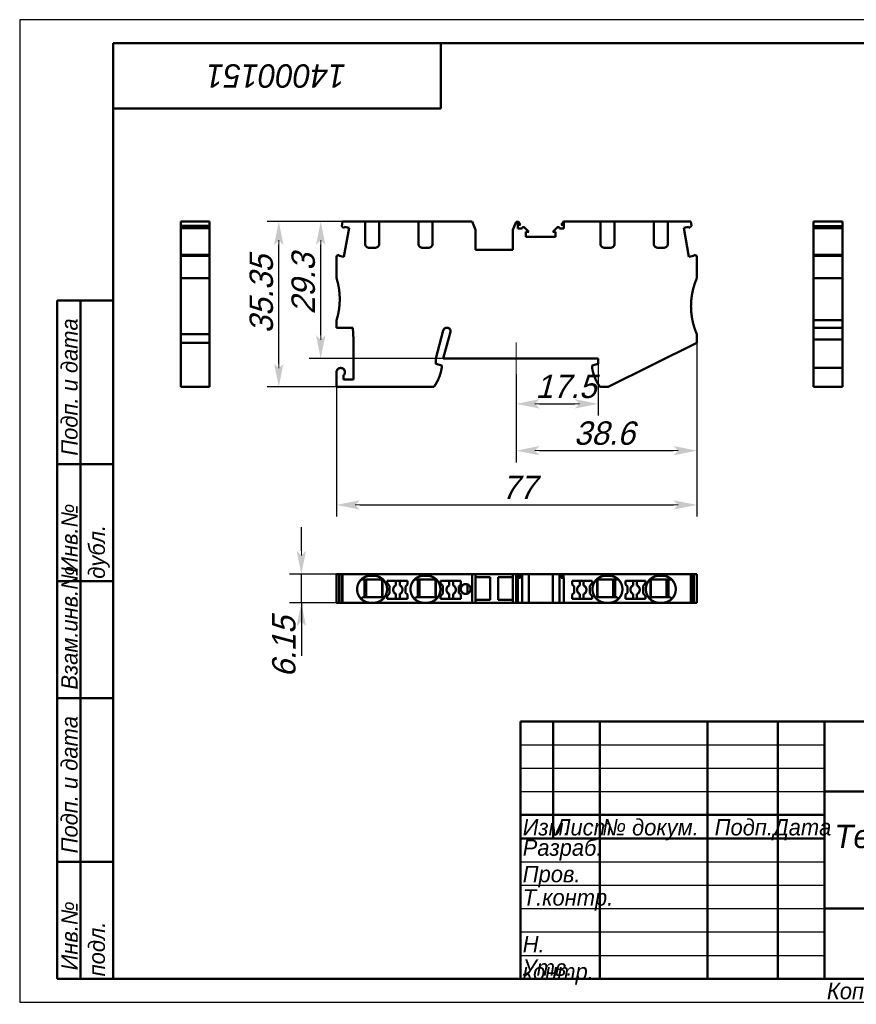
# Model space of a CAD drawing. Header units: millimetres. Extents: x 0 to 297, y 0 to 210.
# Tile 1 of 2: x 0 to 179, y 0 to 210. Entities that reach past the tile are written whole.
import ezdxf

# ---------------------------------------------------------------- set-up
doc = ezdxf.new("R2010")
doc.units = ezdxf.units.MM
doc.styles.add('TextStyle_1', font='T-FLEX Type A.TTF', dxfattribs={"oblique": 15, "height": 5})
doc.dimstyles.new('DIM_ST_1', dxfattribs={"dimtxt": 5, "dimasz": 5, "dimexe": 2.5, "dimexo": 0, "dimtad": 1, "dimrnd": 0.01, "dimdsep": 46, "dimtxsty": 'TextStyle_1', "dimblk": 'Arrow_3_C7_Status', "dimcen": 0.09, "dimclrd": 7, "dimclre": 7, "dimclrt": 7, "dimazin": 0, "dimtfac": 1, "dimtdec": 0, "dimtmove": 0, "dimatfit": 0, "dimldrblk": 'NONE', "dimfxl": 1, "dimtvp": 1, "dimtolj": 1, "dimarcsym": 0})
doc.dimstyles.new('DIM_ST_2', dxfattribs={"dimtxt": 5, "dimasz": 5, "dimexe": 2.5, "dimexo": 0, "dimtad": 1, "dimrnd": 0.01, "dimdsep": 46, "dimtxsty": 'TextStyle_1', "dimblk": 'Arrow_3_C7_Status', "dimcen": 0.09, "dimclrd": 7, "dimclre": 7, "dimclrt": 7, "dimazin": 0, "dimtfac": 1, "dimtdec": 0, "dimtmove": 0, "dimatfit": 0, "dimldrblk": 'NONE', "dimfxl": 1, "dimtvp": 1, "dimtolj": 1, "dimarcsym": 0})

# ---------------------------------------------------------------- blocks, each defined once
blk = doc.blocks.new('Arrow_3_C7_Status')
at = {"color": 7, "lineweight": 0, "flags": 128}
blk.add_lwpolyline([(-1, 0), (-0.8, 0)], dxfattribs=at)
at = {"color": 7}
blk.add_solid([(-1, -0.2), (0, 0), (-0.8, 0), (-1, 0.2)], dxfattribs=at)
blk = doc.blocks.new('*D5')
at = {"color": 7, "lineweight": -2}
for p, q in [((60.19, 96.48), (60.19, 101.48)), ((69, 91.48), (57.69, 91.48)), ((60.19, 85.33), (60.19, 91.48)), ((69, 85.33), (57.69, 85.33)), ((60.19, 85.33), (60.19, 74.02)), ((60.19, 80.33), (60.19, 75.33))]:
    blk.add_line(p, q, dxfattribs=at)
at = {"layer": 'Defpoints', "color": 0}
for p in [(60.19, 91.48), (69, 91.48), (69, 85.33)]:
    blk.add_point(p, dxfattribs=at)
at = {"color": 7, "lineweight": -2, "xscale": 5, "yscale": 5, "zscale": 5}
for p, rotation in [((60.19, 91.48), 270), ((60.19, 85.33), 90)]:
    blk.add_blockref('Arrow_3_C7_Status', p, dxfattribs=dict(at, rotation=rotation))
blk = doc.blocks.new('_None')
blk = doc.blocks.new('*D6')
at = {"color": 7, "lineweight": -2}
for p, q in [((88.21, 166.83), (52.87, 166.83)), ((55.37, 136.48), (55.37, 161.83)), ((67.71, 131.48), (52.87, 131.48))]:
    blk.add_line(p, q, dxfattribs=at)
at = {"layer": 'Defpoints', "color": 0}
for p in [(55.37, 166.83), (88.21, 166.83), (67.71, 131.48)]:
    blk.add_point(p, dxfattribs=at)
at = {"color": 7, "lineweight": -2, "xscale": 5, "yscale": 5, "zscale": 5}
for p, rotation in [((55.37, 166.83), 90.00000000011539), ((55.37, 131.48), 270.0000000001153)]:
    blk.add_blockref('Arrow_3_C7_Status', p, dxfattribs=dict(at, rotation=rotation))
blk = doc.blocks.new('*D7')
at = {"color": 7, "lineweight": -2}
for p, q in [((123.61, 137.53), (123.61, 125.36)), ((106.11, 134.22), (106.11, 125.36)), ((111.11, 127.86), (118.61, 127.86))]:
    blk.add_line(p, q, dxfattribs=at)
at = {"layer": 'Defpoints', "color": 0}
for p in [(123.61, 137.53), (106.11, 134.22), (123.61, 127.86)]:
    blk.add_point(p, dxfattribs=at)
at = {"color": 7, "lineweight": -2, "xscale": 5, "yscale": 5, "zscale": 5, "rotation": 180}
blk.add_blockref('Arrow_3_C7_Status', (106.11, 127.86), dxfattribs=at)
at = {"color": 7, "lineweight": -2, "xscale": 5, "yscale": 5, "zscale": 5}
blk.add_blockref('Arrow_3_C7_Status', (123.61, 127.86), dxfattribs=at)
blk = doc.blocks.new('*D8')
at = {"color": 7, "lineweight": -2}
for p, q in [((144.71, 140.92), (144.71, 115.36)), ((106.11, 134.22), (106.11, 115.36)), ((111.11, 117.86), (139.71, 117.86))]:
    blk.add_line(p, q, dxfattribs=at)
at = {"layer": 'Defpoints', "color": 0}
for p in [(144.71, 140.92), (106.11, 134.22), (144.71, 117.86)]:
    blk.add_point(p, dxfattribs=at)
at = {"color": 7, "lineweight": -2, "xscale": 5, "yscale": 5, "zscale": 5}
for p, rotation in [((106.11, 117.86), 180), ((144.71, 117.86), 360)]:
    blk.add_blockref('Arrow_3_C7_Status', p, dxfattribs=dict(at, rotation=rotation))
blk = doc.blocks.new('*D9')
at = {"color": 7, "lineweight": -2}
for p, q in [((88.21, 166.83), (61.83, 166.83)), ((64.33, 142.53), (64.33, 161.83)), ((90.51, 137.53), (61.83, 137.53))]:
    blk.add_line(p, q, dxfattribs=at)
at = {"layer": 'Defpoints', "color": 0}
for p in [(64.33, 166.83), (88.21, 166.83), (90.51, 137.53)]:
    blk.add_point(p, dxfattribs=at)
at = {"color": 7, "lineweight": -2, "xscale": 5, "yscale": 5, "zscale": 5}
for p, rotation in [((64.33, 166.83), 90.0000000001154), ((64.33, 137.53), 270.0000000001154)]:
    blk.add_blockref('Arrow_3_C7_Status', p, dxfattribs=dict(at, rotation=rotation))
blk = doc.blocks.new('*D10')
at = {"color": 7, "lineweight": -2}
for p, q in [((144.71, 140.92), (144.71, 103.76)), ((67.71, 131.48), (67.71, 103.76)), ((72.71, 106.26), (139.71, 106.26))]:
    blk.add_line(p, q, dxfattribs=at)
at = {"layer": 'Defpoints', "color": 0}
for p in [(144.71, 140.92), (67.71, 131.48), (144.71, 106.26)]:
    blk.add_point(p, dxfattribs=at)
at = {"color": 7, "lineweight": -2, "xscale": 5, "yscale": 5, "zscale": 5}
for p, rotation in [((67.71, 106.26), 180), ((144.71, 106.26), 360)]:
    blk.add_blockref('Arrow_3_C7_Status', p, dxfattribs=dict(at, rotation=rotation))
blk = doc.blocks.new('_FR1Страница_1')
at = {"color": 7, "lineweight": 25, "flags": 128}
for points in [[(0, 210), (0, 0)], [(297, 210), (0, 210)], [(107, 55), (172, 55)], [(107, 50), (172, 50)], [(107, 45), (172, 45)], [(107, 30), (172, 30)], [(107, 25), (172, 25)], [(107, 20), (172, 20)], [(107, 15), (172, 15)], [(107, 10), (172, 10)], [(0, 0), (297, 0)]]:
    blk.add_lwpolyline(points, dxfattribs=at)
at = {"color": 7, "lineweight": 50, "flags": 128}
for points in [[(20, 5), (20, 205)], [(20, 205), (292, 205)], [(90, 191), (90, 205)], [(20, 191), (90, 191)], [(8, 5), (8, 150)], [(8, 150), (20, 150)], [(13, 150), (13, 5)], [(8, 115), (20, 115)], [(8, 90), (20, 90)], [(20, 65), (8, 65)], [(107, 5), (107, 60)], [(107, 60), (292, 60)], [(114, 60), (114, 35)], [(124, 60), (124, 5)], [(147, 60), (147, 5)], [(162, 60), (162, 5)], [(172, 60), (172, 5)], [(172, 45), (292, 45)], [(107, 40), (172, 40)], [(107, 35), (172, 35)], [(8, 30), (20, 30)], [(172, 20), (292, 20)], [(20, 5), (8, 5)], [(292, 5), (20, 5)]]:
    blk.add_lwpolyline(points, dxfattribs=at)
at = {"color": 7}
for s, insert, char_height, width, attachment_point, rotation in [('\\pl0.5;{\\fT-FLEX Type A|b0|i1;\\l14000151 \\P}', (55, 198), 5, 72.5, 5, 180), ('\\pl0.5;{\\fT-FLEX Type A|b0|i1;\\l Подп. и дата\\P}', (8.875, 115), 3.5, 36.75, 1, 90), ('\\pl0.5;{\\fT-FLEX Type A|b0|i1;\\l\\P}', (16.5, 132.5), 3.5, 36.75, 5, 90), ('\\pl0.5;{\\fT-FLEX Type A|b0|i1;\\l Инв.№ дубл.\\P}', (8.875, 90), 3.5, 26.75, 1, 90), ('\\pl0.5;{\\fT-FLEX Type A|b0|i1;\\l\\P}', (16.5, 102.5), 3.5, 26.75, 5, 90), ('\\pl0.5;{\\fT-FLEX Type A|b0|i1;\\l Взам.инв.№\\P}', (8.875, 65), 3.5, 26.75, 1, 90), ('\\pl0.5;{\\fT-FLEX Type A|b0|i1;\\l\\P}', (16.5, 77.5), 3.5, 26.75, 5, 90), ('\\pl0.5;{\\fT-FLEX Type A|b0|i1;\\l Подп. и дата\\P}', (8.875, 30), 3.5, 36.75, 1, 90), ('\\pl0.5;{\\fT-FLEX Type A|b0|i1;\\l\\P}', (16.5, 47.5), 3.5, 36.75, 5, 90), ('\\pl0.5;{\\fT-FLEX Type A|b0|i1;\\l Инв.№ подл.\\P}', (8.875, 5), 3.5, 26.75, 1, 90), ('\\pl0.5;{\\fT-FLEX Type A|b0|i1;\\l\\H0.857143x;\\P}', (16.5, 17.5), 3.5, 26.75, 5, 90)]:
    blk.add_mtext(s, dxfattribs=dict(at, insert=insert, char_height=char_height, width=width, attachment_point=attachment_point, rotation=rotation))
at = {"color": 7, "char_height": 3.5}
for s, insert, width, attachment_point in [('{\\fT-FLEX Type A|b0|i1;\\l\\P}', (110.5, 59.125), 8.75, 2), ('{\\fT-FLEX Type A|b0|i1;\\l\\P}', (114, 59.125), 11.75, 1), ('{\\fT-FLEX Type A|b0|i1;\\l \\P}', (124, 59.125), 24.75, 1), ('{\\fT-FLEX Type A|b0|i1;\\l\\P}', (162, 59.125), 11.75, 1), ('{\\fT-FLEX Type A|b0|i1;\\l\\fT-FLEX Type A|b0|i0;\\P}', (110.5, 54.125), 8.75, 2), ('{\\fT-FLEX Type A|b0|i1;\\l\\P}', (114, 54.125), 11.75, 1), ('{\\fT-FLEX Type A|b0|i1;\\l \\P}', (124, 54.125), 24.75, 1), ('{\\fT-FLEX Type A|b0|i1;\\l\\P}', (162, 54.125), 11.75, 1), ('{\\fT-FLEX Type A|b0|i1;\\l\\P}', (110.5, 49.125), 8.75, 2), ('{\\fT-FLEX Type A|b0|i1;\\l\\P}', (114, 49.125), 11.75, 1), ('{\\fT-FLEX Type A|b0|i1;\\l \\P}', (124, 49.125), 24.75, 1), ('{\\fT-FLEX Type A|b0|i1;\\l\\P}', (162, 49.125), 11.75, 1), ('{\\fT-FLEX Type A|b0|i1;\\l \\P}', (110.5, 44.125), 8.75, 2), ('{\\fT-FLEX Type A|b0|i1;\\l\\P}', (114, 44.125), 11.75, 1), ('{\\fT-FLEX Type A|b0|i1;\\l \\P}', (124, 44.125), 24.75, 1), ('{\\fT-FLEX Type A|b0|i1;\\l\\P}', (162, 44.125), 11.75, 1), ('\\pl0.5;{\\fT-FLEX Type A|b0|i1;\\lИзм.\\H0.857143x;\\P}', (107, 39.125), 8.75, 1), ('\\pl0.5;{\\fT-FLEX Type A|b0|i1;\\lЛист\\fT-FLEX Type A|b0|i0;\\H0.857143x;\\P}', (114, 39.125), 11.75, 1), ('\\pl0.5;{\\fT-FLEX Type A|b0|i1;\\l№ докум.\\P}', (124, 39.125), 24.75, 1), ('\\pl0.5;{\\fT-FLEX Type A|b0|i1;\\lПодп.\\P}', (154.5, 39.125), 16.75, 2), ('\\pl0.5;{\\fT-FLEX Type A|b0|i1;\\lДата\\fT-FLEX Type A|b0|i0;\\H0.857143x;\\P}', (167, 39.125), 11.75, 2), ('\\pl0.5;{\\fT-FLEX Type A|b0|i1;\\lРазраб.\\P}', (107, 32.5), 18.75, 4), ('\\pl0.5;{\\fT-FLEX Type A|b0|i1;\\l\\P}', (124, 34.125), 24.75, 1), ('\\pl0.5;{\\fT-FLEX Type A|b0|i1;\\l\\H0.857143x;\\P}', (162, 34.125), 11.75, 1), ('\\pl0.5;{\\fT-FLEX Type A|b0|i1;\\lПров.\\P}', (107, 29.125), 18.75, 1), ('\\pl0.5;{\\fT-FLEX Type A|b0|i1;\\l\\P}', (124, 29.125), 24.75, 1), ('\\pl0.5;{\\fT-FLEX Type A|b0|i1;\\l\\P}', (162, 29.125), 11.75, 1), ('\\pl0.5;{\\fT-FLEX Type A|b0|i1;\\lТ.контр.\\P}', (107, 24.125), 18.75, 1), ('\\pl0.5;{\\fT-FLEX Type A|b0|i1;\\l\\P}', (124, 24.125), 24.75, 1), ('\\pl0.5;{\\fT-FLEX Type A|b0|i1;\\l\\H0.857143x;\\P}', (162, 24.125), 11.75, 1), ('\\pl0.5;{\\fT-FLEX Type A|b0|i1;\\l\\P}', (107, 19.125), 18.75, 1), ('\\pl0.5;{\\fT-FLEX Type A|b0|i1;\\l\\P}', (124, 19.125), 24.75, 1), ('\\pl0.5;{\\fT-FLEX Type A|b0|i1;\\l\\P}', (162, 19.125), 11.75, 1), ('\\pl0.5;{\\fT-FLEX Type A|b0|i1;\\lН. контр.\\P}', (107, 14.125), 18.75, 1), ('\\pl0.5;{\\fT-FLEX Type A|b0|i1;\\l\\P}', (124, 14.125), 24.75, 1), ('\\pl0.5;{\\fT-FLEX Type A|b0|i1;\\l\\H0.857143x;\\P}', (162, 14.125), 11.75, 1), ('\\pl0.5;{\\fT-FLEX Type A|b0|i1;\\lУтв.\\P}', (107, 9.125), 18.75, 1), ('\\pl0.5;{\\fT-FLEX Type A|b0|i1;\\l\\P}', (124, 9.125), 24.75, 1), ('\\pl0.5;{\\fT-FLEX Type A|b0|i1;\\l\\H0.857143x;\\P}', (162, 9.125), 11.75, 1), ('\\pl0.5;{\\fT-FLEX Type A|b0|i1;\\lКопировал\\P}', (172, 4.125), 23.566, 1)]:
    blk.add_mtext(s, dxfattribs=dict(at, insert=insert, width=width, attachment_point=attachment_point))
at = {"color": 7, "insert": (207, 32.5), "char_height": 5, "width": 72.5, "attachment_point": 5, "line_spacing_factor": 0.692771}
blk.add_mtext('\\pl0.5;{\\fT-FLEX Type A|b0|i1;\\lТехнический чертеж\\PКНБ 4-4-С\\P}', dxfattribs=at)
blk = doc.blocks.new('Страница_1')
at = {"color": 7, "lineweight": 50, "flags": 128}
for points in [[(40.562, 166.834), (34.412, 166.834)], [(34.412, 165.905), (34.412, 166.834)], [(40.562, 166.834), (40.562, 165.905)], [(69.001, 166.834), (68.825, 165.832)], [(73.812, 166.834), (69.001, 166.834)], [(73.812, 166.834), (73.812, 162.084)], [(75.012, 166.834), (73.812, 166.834)], [(75.012, 166.834), (75.612, 166.834)], [(76.812, 166.834), (75.612, 166.834)], [(76.812, 162.084), (76.812, 166.834)], [(85.212, 166.834), (76.812, 166.834)], [(86.412, 166.834), (85.212, 166.834)], [(85.212, 166.834), (85.212, 162.084)], [(86.412, 166.834), (87.012, 166.834)], [(88.212, 166.834), (87.012, 166.834)], [(88.212, 166.834), (96.672, 166.834)], [(88.212, 162.084), (88.212, 166.834)], [(97.412, 165.084), (96.672, 166.834)], [(106.13, 166.784), (105.412, 165.084)], [(106.462, 166.784), (106.13, 166.784)], [(106.462, 165.334), (106.462, 166.784)], [(106.563, 166.784), (106.462, 166.784)], [(107.019, 166.134), (106.563, 166.784)], [(116.196, 166.834), (115.705, 166.134)], [(116.262, 166.834), (116.196, 166.834)], [(124.112, 166.834), (116.262, 166.834)], [(116.262, 166.834), (116.262, 165.334)], [(124.112, 162.084), (124.112, 166.834)], [(124.112, 166.834), (125.312, 166.834)], [(125.912, 166.834), (125.312, 166.834)], [(125.912, 166.834), (127.112, 166.834)], [(135.512, 166.834), (127.112, 166.834)], [(127.112, 166.834), (127.112, 162.084)], [(135.512, 162.084), (135.512, 166.834)], [(135.512, 166.834), (136.712, 166.834)], [(137.312, 166.834), (136.712, 166.834)], [(137.312, 166.834), (138.512, 166.834)], [(143.423, 166.834), (138.512, 166.834)], [(138.512, 166.834), (138.512, 162.084)], [(143.586, 165.905), (143.423, 166.834)], [(169.67, 165.832), (169.67, 166.834)], [(169.67, 166.834), (175.82, 166.834)], [(175.82, 166.834), (175.82, 165.832)], [(40.562, 165.905), (34.412, 165.905)], [(34.412, 165.439), (34.412, 165.905)], [(40.562, 165.439), (34.412, 165.439)], [(34.412, 159.754), (34.412, 165.43)], [(40.562, 165.439), (40.562, 165.905)], [(40.562, 159.754), (40.562, 165.43)], [(68.825, 165.832), (69.293, 165.439)], [(69.293, 165.439), (69.34, 165.707)], [(70.395, 165.521), (69.296, 159.292)], [(69.34, 165.707), (70.395, 165.521)], [(97.412, 160.784), (97.412, 165.084)], [(105.412, 165.084), (105.412, 160.784)], [(106.462, 166.134), (107.019, 166.134)], [(107.372, 165.334), (106.462, 165.334)], [(108.796, 164.634), (107.884, 165.546)], [(108.187, 164.634), (108.796, 164.634)], [(108.187, 163.584), (108.187, 164.634)], [(114.84, 165.546), (113.928, 164.634)], [(113.928, 164.634), (114.537, 164.634)], [(114.537, 164.634), (114.537, 163.584)], [(116.262, 165.334), (115.352, 165.334)], [(115.705, 166.134), (116.262, 166.134)], [(141.929, 165.521), (142.984, 165.707)], [(143.028, 159.292), (141.929, 165.521)], [(142.984, 165.707), (143.031, 165.439)], [(143.031, 165.439), (143.586, 165.905)], [(169.67, 165.832), (169.67, 165.439)], [(169.67, 165.832), (175.82, 165.832)], [(169.67, 165.439), (175.82, 165.439)], [(169.67, 159.754), (169.67, 165.43)], [(175.82, 165.832), (175.82, 165.439)], [(175.82, 165.43), (175.82, 159.754)], [(73.812, 162.084), (73.832, 161.905), (73.889, 161.735), (73.979, 161.579), (74.098, 161.444), (74.241, 161.334), (74.401, 161.252), (74.574, 161.201), (74.753, 161.184)], [(75.871, 161.184), (76.05, 161.201), (76.223, 161.252), (76.383, 161.334), (76.526, 161.444), (76.645, 161.579), (76.735, 161.735), (76.792, 161.905), (76.812, 162.084)], [(85.212, 162.084), (85.232, 161.905), (85.289, 161.735), (85.379, 161.579), (85.498, 161.444), (85.641, 161.334), (85.801, 161.252), (85.974, 161.201), (86.153, 161.184)], [(87.271, 161.184), (87.45, 161.201), (87.623, 161.252), (87.783, 161.334), (87.926, 161.444), (88.045, 161.579), (88.135, 161.735), (88.192, 161.905), (88.212, 162.084)], [(114.537, 163.584), (108.187, 163.584)], [(125.053, 161.184), (124.874, 161.201), (124.701, 161.252), (124.541, 161.334), (124.398, 161.444), (124.279, 161.579), (124.189, 161.735), (124.132, 161.905), (124.112, 162.084)], [(127.112, 162.084), (127.092, 161.905), (127.035, 161.735), (126.945, 161.579), (126.826, 161.444), (126.683, 161.334), (126.523, 161.252), (126.35, 161.201), (126.171, 161.184)], [(136.453, 161.184), (136.274, 161.201), (136.101, 161.252), (135.941, 161.334), (135.798, 161.444), (135.679, 161.579), (135.589, 161.735), (135.532, 161.905), (135.512, 162.084)], [(138.512, 162.084), (138.492, 161.905), (138.435, 161.735), (138.345, 161.579), (138.226, 161.444), (138.083, 161.334), (137.923, 161.252), (137.75, 161.201), (137.571, 161.184)], [(75.012, 161.184), (74.753, 161.184)], [(75.012, 161.184), (75.612, 161.184)], [(75.012, 161.184), (75.612, 161.184)], [(75.871, 161.184), (75.612, 161.184)], [(75.961, 161.184), (75.612, 161.184)], [(86.412, 161.184), (86.153, 161.184)], [(86.412, 161.184), (87.012, 161.184)], [(87.361, 161.184), (87.012, 161.184)], [(87.271, 161.184), (87.012, 161.184)], [(105.412, 160.784), (97.412, 160.784)], [(125.053, 161.184), (125.312, 161.184)], [(125.053, 161.184), (125.312, 161.184)], [(125.912, 161.184), (125.312, 161.184)], [(125.912, 161.184), (125.312, 161.184)], [(125.912, 161.184), (126.171, 161.184)], [(136.453, 161.184), (136.712, 161.184)], [(136.453, 161.184), (136.712, 161.184)], [(137.312, 161.184), (136.712, 161.184)], [(137.312, 161.184), (136.712, 161.184)], [(137.312, 161.184), (137.571, 161.184)], [(34.412, 159.499), (34.412, 159.746)], [(40.562, 159.746), (34.412, 159.746)], [(40.562, 159.499), (34.412, 159.499)], [(34.412, 154.734), (34.412, 159.499)], [(40.562, 159.499), (40.562, 159.746)], [(40.562, 159.499), (40.562, 154.734)], [(68.289, 159.746), (67.712, 159.536)], [(67.712, 159.536), (67.712, 154.734)], [(68.242, 159.478), (68.289, 159.746)], [(69.296, 159.292), (68.242, 159.478)], [(144.082, 159.478), (143.028, 159.292)], [(144.035, 159.746), (144.082, 159.478)], [(144.712, 159.499), (144.035, 159.746)], [(144.712, 154.734), (144.712, 159.499)], [(169.67, 159.536), (169.67, 159.746)], [(169.67, 159.746), (175.82, 159.746)], [(169.67, 159.536), (175.82, 159.536)], [(169.67, 159.536), (169.67, 154.734)], [(175.82, 159.746), (175.82, 159.536)], [(175.82, 159.536), (175.82, 154.734)], [(34.412, 154.734), (34.412, 148.734)], [(40.562, 154.734), (34.412, 154.734)], [(40.562, 154.734), (40.562, 148.734)], [(169.67, 150.234), (169.67, 154.734)], [(169.67, 154.734), (175.82, 154.734)], [(175.82, 150.234), (175.82, 154.734)], [(169.67, 145.734), (169.67, 150.234)], [(175.82, 145.734), (175.82, 150.234)], [(34.412, 148.734), (34.412, 142.734)], [(40.562, 148.734), (40.562, 142.734)], [(67.712, 145.734), (67.712, 144.134)], [(169.67, 145.734), (175.82, 145.734)], [(169.67, 145.734), (169.67, 144.134)], [(175.82, 145.734), (175.82, 144.134)], [(67.712, 144.134), (71.214, 144.134)], [(71.214, 144.134), (71.312, 141.634)], [(90.522, 143.541), (88.912, 137.534)], [(90.512, 137.534), (92.04, 143.238)], [(92.064, 143.419), (92.04, 143.238)], [(169.67, 141.634), (169.67, 144.134)], [(169.67, 144.134), (175.82, 144.134)], [(175.82, 144.134), (175.82, 141.634)], [(34.412, 140.92), (34.412, 142.734)], [(40.562, 142.734), (34.412, 142.734)], [(40.562, 142.734), (40.562, 140.92)], [(71.312, 141.634), (71.312, 133.034)], [(144.712, 140.92), (144.712, 142.734)], [(169.67, 141.634), (169.67, 135.543)], [(169.67, 141.634), (175.82, 141.634)], [(175.82, 141.634), (175.82, 135.543)], [(34.412, 131.484), (34.412, 140.92)], [(40.562, 140.92), (34.412, 140.92)], [(40.562, 131.484), (40.562, 140.92)], [(125.783, 131.484), (144.712, 140.92)], [(88.912, 137.534), (88.912, 136.434)], [(90.512, 137.534), (123.612, 137.534)], [(123.612, 137.534), (123.612, 136.434)], [(90.212, 136.086), (88.912, 136.434)], [(90.212, 135.634), (90.212, 136.086)], [(123.612, 136.434), (122.312, 136.086)], [(122.312, 136.086), (122.312, 135.634)], [(175.82, 135.534), (169.67, 135.534)], [(169.67, 135.534), (169.67, 134.634)], [(175.82, 135.534), (175.82, 134.634)], [(67.712, 134.634), (67.712, 131.484)], [(69.319, 134.078), (69.212, 134.078)], [(69.212, 134.078), (69.212, 133.034)], [(69.212, 133.034), (71.312, 133.034)], [(169.67, 134.634), (169.67, 131.484)], [(175.82, 134.634), (175.82, 131.484)], [(40.562, 131.484), (34.412, 131.484)], [(67.712, 131.484), (88.517, 131.484)], [(124.007, 131.484), (125.783, 131.484)], [(169.67, 131.484), (175.82, 131.484)], [(67.712, 91.484), (68.289, 91.484)], [(67.712, 91.484), (67.712, 85.334)], [(68.289, 91.484), (68.289, 85.334)], [(68.816, 91.484), (68.298, 91.484)], [(68.825, 91.484), (68.825, 85.334)], [(68.825, 91.484), (69.001, 91.484)], [(69.001, 91.484), (69.001, 85.334)], [(96.672, 91.484), (69.001, 91.484)], [(75.012, 91.134), (75.612, 91.134)], [(86.412, 91.134), (87.012, 91.134)], [(96.672, 91.484), (97.412, 91.484)], [(96.672, 91.484), (96.672, 85.334)], [(97.412, 91.484), (97.412, 85.334)], [(105.412, 91.484), (97.412, 91.484)], [(100.562, 90.834), (97.412, 90.834)], [(100.562, 85.984), (100.562, 90.834)], [(102.262, 90.834), (102.262, 85.984)], [(105.412, 90.834), (102.262, 90.834)], [(105.412, 91.484), (106.13, 91.484)], [(105.412, 91.484), (105.412, 85.334)], [(106.563, 91.484), (106.13, 91.484)], [(106.13, 91.484), (106.13, 85.334)], [(106.563, 90.684), (106.462, 90.684)], [(106.462, 85.334), (106.462, 90.684)], [(107.019, 91.484), (106.563, 91.484)], [(106.563, 91.484), (106.563, 90.684)], [(107.019, 90.684), (106.563, 90.684)], [(107.019, 91.484), (107.019, 90.684)], [(107.372, 91.484), (107.027, 91.484)], [(107.884, 91.484), (107.372, 91.484)], [(107.372, 91.484), (107.372, 85.334)], [(108.796, 91.484), (107.884, 91.484)], [(108.796, 91.484), (108.796, 85.334)], [(113.92, 91.484), (108.804, 91.484)], [(113.928, 91.484), (114.84, 91.484)], [(113.928, 91.484), (113.928, 85.334)], [(114.84, 91.484), (115.352, 91.484)], [(115.697, 91.484), (115.352, 91.484)], [(115.352, 91.484), (115.352, 85.334)], [(115.705, 91.484), (115.705, 90.684)], [(116.196, 91.484), (115.705, 91.484)], [(116.196, 90.684), (115.705, 90.684)], [(143.423, 91.484), (116.196, 91.484)], [(116.196, 91.484), (116.196, 90.684)], [(116.262, 90.684), (116.196, 90.684)], [(116.262, 90.684), (116.262, 85.334)], [(125.912, 91.134), (125.312, 91.134)], [(137.312, 91.134), (136.712, 91.134)], [(143.423, 91.484), (143.423, 85.334)], [(143.423, 91.484), (143.586, 91.484)], [(143.586, 91.484), (143.586, 85.334)], [(143.595, 91.484), (144.026, 91.484)], [(144.035, 91.484), (144.035, 85.334)], [(144.712, 91.484), (144.035, 91.484)], [(144.712, 91.484), (144.712, 85.334)], [(73.012, 90.334), (75.612, 90.334)], [(73.662, 90.334), (73.662, 86.534)], [(73.812, 90.334), (73.812, 86.534)], [(74.062, 86.534), (74.062, 90.334)], [(77.55, 90.334), (75.612, 90.334)], [(77.443, 90.334), (77.443, 86.534)], [(82.862, 90.059), (78.562, 90.059)], [(78.562, 90.059), (78.562, 89.548)], [(78.562, 89.548), (79.062, 88.952)], [(79.062, 88.952), (79.062, 87.316)], [(80.412, 89.051), (80.412, 90.059)], [(81.212, 89.051), (81.212, 90.059)], [(82.462, 88.842), (82.862, 89.242)], [(82.462, 87.481), (82.462, 88.842)], [(82.862, 89.242), (82.862, 90.059)], [(84.412, 90.334), (87.012, 90.334)], [(85.062, 90.334), (85.062, 86.534)], [(85.212, 90.334), (85.212, 86.534)], [(85.462, 86.534), (85.462, 90.334)], [(88.95, 90.334), (87.012, 90.334)], [(88.843, 90.334), (88.843, 86.534)], [(89.962, 90.059), (89.962, 89.548)], [(94.262, 90.059), (89.962, 90.059)], [(89.962, 89.548), (90.462, 88.952)], [(90.462, 88.952), (90.462, 87.316)], [(91.812, 89.051), (91.812, 90.059)], [(92.612, 89.051), (92.612, 90.059)], [(93.862, 88.842), (94.262, 89.242)], [(93.862, 87.481), (93.862, 88.842)], [(94.262, 89.242), (94.262, 90.059)], [(95.689, 87.304), (95.689, 89.264)], [(118.062, 89.242), (118.062, 90.059)], [(118.062, 90.059), (122.362, 90.059)], [(118.462, 88.842), (118.062, 89.242)], [(118.462, 87.481), (118.462, 88.842)], [(119.712, 89.051), (119.712, 90.059)], [(120.512, 89.051), (120.512, 90.059)], [(122.362, 89.548), (121.862, 88.952)], [(121.862, 88.952), (121.862, 87.316)], [(122.362, 90.059), (122.362, 89.548)], [(123.374, 90.334), (125.312, 90.334)], [(123.481, 90.334), (123.481, 86.534)], [(127.912, 90.334), (125.312, 90.334)], [(126.862, 86.534), (126.862, 90.334)], [(127.112, 90.334), (127.112, 86.534)], [(127.262, 90.334), (127.262, 86.534)], [(129.462, 89.242), (129.462, 90.059)], [(129.462, 90.059), (133.762, 90.059)], [(129.862, 88.842), (129.462, 89.242)], [(129.862, 87.481), (129.862, 88.842)], [(131.112, 89.051), (131.112, 90.059)], [(131.912, 89.051), (131.912, 90.059)], [(133.762, 89.548), (133.262, 88.952)], [(133.262, 88.952), (133.262, 87.316)], [(133.762, 90.059), (133.762, 89.548)], [(134.774, 90.334), (136.712, 90.334)], [(134.881, 90.334), (134.881, 86.534)], [(139.312, 90.334), (136.712, 90.334)], [(138.262, 86.534), (138.262, 90.334)], [(138.512, 90.334), (138.512, 86.534)], [(138.662, 90.334), (138.662, 86.534)], [(72.961, 86.184), (73.312, 86.534)], [(75.612, 86.534), (73.312, 86.534)], [(77.545, 86.534), (75.612, 86.534)], [(79.062, 87.316), (78.562, 86.72)], [(78.562, 86.72), (78.562, 86.209)], [(80.412, 87.218), (80.412, 86.209)], [(81.212, 86.209), (81.212, 87.218)], [(82.862, 87.081), (82.462, 87.481)], [(82.862, 86.209), (82.862, 87.081)], [(84.361, 86.184), (84.712, 86.534)], [(87.012, 86.534), (84.712, 86.534)], [(88.945, 86.534), (87.012, 86.534)], [(90.462, 87.316), (89.962, 86.72)], [(89.962, 86.72), (89.962, 86.209)], [(91.812, 87.218), (91.812, 86.209)], [(92.612, 86.209), (92.612, 87.218)], [(94.262, 87.081), (93.862, 87.481)], [(94.262, 86.209), (94.262, 87.081)], [(118.062, 87.081), (118.462, 87.481)], [(118.062, 86.209), (118.062, 87.081)], [(119.712, 86.209), (119.712, 87.218)], [(120.512, 87.218), (120.512, 86.209)], [(121.862, 87.316), (122.362, 86.72)], [(122.362, 86.72), (122.362, 86.209)], [(123.379, 86.534), (125.312, 86.534)], [(125.312, 86.534), (127.612, 86.534)], [(127.963, 86.184), (127.612, 86.534)], [(129.462, 87.081), (129.862, 87.481)], [(129.462, 86.209), (129.462, 87.081)], [(131.112, 86.209), (131.112, 87.218)], [(131.912, 87.218), (131.912, 86.209)], [(133.262, 87.316), (133.762, 86.72)], [(133.762, 86.72), (133.762, 86.209)], [(134.779, 86.534), (136.712, 86.534)], [(136.712, 86.534), (139.012, 86.534)], [(139.363, 86.184), (139.012, 86.534)], [(68.289, 85.334), (67.712, 85.334)], [(68.816, 85.334), (68.298, 85.334)], [(69.001, 85.334), (68.825, 85.334)], [(73.812, 85.334), (69.001, 85.334)], [(73.812, 85.334), (73.812, 85.594)], [(73.812, 85.334), (74.753, 85.334)], [(74.751, 85.346), (75.012, 85.334)], [(75.012, 85.334), (74.753, 85.334)], [(75.012, 85.334), (75.612, 85.334)], [(75.612, 85.334), (75.873, 85.346)], [(75.871, 85.334), (75.612, 85.334)], [(75.871, 85.334), (76.812, 85.334)], [(76.812, 85.594), (76.812, 85.334)], [(85.212, 85.334), (76.812, 85.334)], [(78.562, 86.209), (82.862, 86.209)], [(85.212, 85.334), (85.212, 85.594)], [(85.212, 85.334), (86.153, 85.334)], [(86.151, 85.346), (86.412, 85.334)], [(86.412, 85.334), (86.153, 85.334)], [(86.412, 85.334), (87.012, 85.334)], [(87.012, 85.334), (87.273, 85.346)], [(87.271, 85.334), (87.012, 85.334)], [(87.271, 85.334), (88.212, 85.334)], [(88.212, 85.594), (88.212, 85.334)], [(88.212, 85.334), (96.672, 85.334)], [(89.962, 86.209), (94.262, 86.209)], [(97.412, 85.334), (96.672, 85.334)], [(97.412, 85.984), (100.562, 85.984)], [(105.412, 85.334), (97.412, 85.334)], [(102.262, 85.984), (105.412, 85.984)], [(106.13, 85.334), (105.412, 85.334)], [(106.462, 85.334), (106.13, 85.334)], [(107.372, 85.334), (106.462, 85.334)], [(107.884, 85.334), (107.372, 85.334)], [(108.796, 85.334), (107.884, 85.334)], [(113.92, 85.334), (108.804, 85.334)], [(114.84, 85.334), (113.928, 85.334)], [(114.84, 85.334), (115.352, 85.334)], [(116.262, 85.334), (115.352, 85.334)], [(124.112, 85.334), (116.262, 85.334)], [(122.362, 86.209), (118.062, 86.209)], [(124.112, 85.594), (124.112, 85.334)], [(125.053, 85.334), (124.112, 85.334)], [(125.312, 85.334), (125.051, 85.346)], [(125.053, 85.334), (125.312, 85.334)], [(125.912, 85.334), (125.312, 85.334)], [(126.173, 85.346), (125.912, 85.334)], [(125.912, 85.334), (126.171, 85.334)], [(127.112, 85.334), (126.171, 85.334)], [(127.112, 85.334), (127.112, 85.594)], [(135.512, 85.334), (127.112, 85.334)], [(133.762, 86.209), (129.462, 86.209)], [(135.512, 85.594), (135.512, 85.334)], [(136.453, 85.334), (135.512, 85.334)], [(136.712, 85.334), (136.451, 85.346)], [(136.453, 85.334), (136.712, 85.334)], [(137.312, 85.334), (136.712, 85.334)], [(137.573, 85.346), (137.312, 85.334)], [(137.312, 85.334), (137.571, 85.334)], [(138.512, 85.334), (137.571, 85.334)], [(138.512, 85.334), (138.512, 85.594)], [(143.423, 85.334), (138.512, 85.334)], [(143.586, 85.334), (143.423, 85.334)], [(144.026, 85.334), (143.595, 85.334)], [(144.712, 85.334), (144.035, 85.334)]]:
    blk.add_lwpolyline(points, dxfattribs=at)
at = {"color": 7, "linetype": 'Continuous', "lineweight": 50, "const_width": 0.5}
for points in [[(107.884, 165.546, 0.6681786), (107.372, 165.334, 0.6681786)], [(115.352, 165.334, 0.6681786), (114.84, 165.546, 0.6681786)], [(68.403, 150.234, 0.0763208), (67.712, 154.734, 0.0763208)], [(144.712, 154.734, 0.1032437), (143.46, 148.734, 0.1032437)], [(67.712, 145.734, 0.0763208), (68.403, 150.234, 0.0763208)], [(143.46, 148.734, 0.1032437), (144.712, 142.734, 0.1032437)], [(91.524, 144.101, 0.4228448), (90.522, 143.541, 0.4228448)], [(92.064, 143.419, 0.3482345), (91.524, 144.101, 0.3482345)], [(69.512, 134.634, 1), (67.712, 134.634, 1)], [(69.319, 134.078, 0.1682991), (69.512, 134.634, 0.1682991)], [(88.517, 131.484, 0.1196559), (90.212, 135.634, 0.1196559)], [(122.312, 135.634, 0.1196559), (124.007, 131.484, 0.1196559)], [(75.012, 91.134, 0.4142136), (72.112, 88.234, 0.4142136)], [(78.512, 88.234, 0.4142136), (75.612, 91.134, 0.4142136)], [(77.55, 90.334, 0.0028283), (77.536, 88.234, 0.0028283)], [(86.412, 91.134, 0.4142136), (83.512, 88.234, 0.4142136)], [(89.912, 88.234, 0.4142136), (87.012, 91.134, 0.4142136)], [(88.95, 90.334, 0.0028283), (88.936, 88.234, 0.0028283)], [(125.312, 91.134, 0.4142136), (122.412, 88.234, 0.4142136)], [(123.388, 88.234, 0.0028282), (123.374, 90.334, 0.0028282)], [(128.812, 88.234, 0.4142136), (125.912, 91.134, 0.4142136)], [(136.712, 91.134, 0.4142136), (133.812, 88.234, 0.4142136)], [(134.788, 88.234, 0.0028282), (134.774, 90.334, 0.0028282)], [(140.212, 88.234, 0.4142136), (137.312, 91.134, 0.4142136)], [(72.112, 88.234, 0.2941106), (73.812, 85.594, 0.2941106)], [(76.812, 85.594, 0.2941106), (78.512, 88.234, 0.2941106)], [(77.536, 88.234, 0.0025637), (77.545, 86.534, 0.0025637)], [(80.412, 89.051, 0.6546537), (80.412, 87.218, 0.6546537)], [(81.212, 87.218, 0.6546537), (81.212, 89.051, 0.6546537)], [(83.512, 88.234, 0.2941106), (85.212, 85.594, 0.2941106)], [(88.212, 85.594, 0.2941106), (89.912, 88.234, 0.2941106)], [(88.936, 88.234, 0.0025637), (88.945, 86.534, 0.0025637)], [(91.812, 89.051, 0.6546537), (91.812, 87.218, 0.6546537)], [(92.612, 87.218, 0.6546537), (92.612, 89.051, 0.6546537)], [(96.362, 88.284, 1), (94.262, 88.284, 1)], [(94.262, 88.284, 1), (96.362, 88.284, 1)], [(119.712, 89.051, 0.6546537), (119.712, 87.218, 0.6546537)], [(120.512, 87.218, 0.6546537), (120.512, 89.051, 0.6546537)], [(122.412, 88.234, 0.2941106), (124.112, 85.594, 0.2941106)], [(123.379, 86.534, 0.0025637), (123.388, 88.234, 0.0025637)], [(127.112, 85.594, 0.2941106), (128.812, 88.234, 0.2941106)], [(131.112, 89.051, 0.6546537), (131.112, 87.218, 0.6546537)], [(131.912, 87.218, 0.6546537), (131.912, 89.051, 0.6546537)], [(133.812, 88.234, 0.2941106), (135.512, 85.594, 0.2941106)], [(134.779, 86.534, 0.0025637), (134.788, 88.234, 0.0025637)], [(138.512, 85.594, 0.2941106), (140.212, 88.234, 0.2941106)], [(73.812, 85.594, 0.0843047), (74.751, 85.346, 0.0843047)], [(75.873, 85.346, 0.0842295), (76.812, 85.594, 0.0842295)], [(85.212, 85.594, 0.0843047), (86.151, 85.346, 0.0843047)], [(87.273, 85.346, 0.0842295), (88.212, 85.594, 0.0842295)], [(124.112, 85.594, 0.0843047), (125.051, 85.346, 0.0843047)], [(126.173, 85.346, 0.0842292), (127.112, 85.594, 0.0842292)], [(135.512, 85.594, 0.0843047), (136.451, 85.346, 0.0843047)], [(137.573, 85.346, 0.0842292), (138.512, 85.594, 0.0842292)]]:
    blk.add_lwpolyline(points, format="xyb", dxfattribs=at)
at = {"color": 7, "lineweight": 18, "flags": 128}
blk.add_lwpolyline([(106.112, 140.95), (106.112, 134.22)], dxfattribs=at)
blk.add_blockref('_FR1Страница_1', (0, -0.02))
at = {"color": 7, "style": 'TextStyle_1', "oblique": 15}
for s, p in [('35.35', (54.123, 142.904)), ('29.3', (63.083, 147.004)), ('6.15', (58.943, 69.374))]:
    blk.add_text(s, height=5, rotation=90, dxfattribs=at).set_placement(p)
for s, p in [('17.5', (110.217, 129.11)), ('38.6', (118.433, 119.11)), ('77', (102.997, 107.51))]:
    blk.add_text(s, height=5, dxfattribs=at).set_placement(p)
for base, p1, p2, picture, middle in [((55.373, 166.834), (67.712, 131.484), (88.212, 166.834), '*D6', (55.373, 149.159)), ((64.333, 166.834), (90.512, 137.534), (88.212, 166.834), '*D9', (64.333, 152.184)), ((60.193, 91.484), (69.001, 85.334), (69.001, 91.484), '*D5', (60.193, 74.019))]:
    dim = blk.add_linear_dim(base=base, p1=p1, p2=p2, angle=90, text=' ', dimstyle='DIM_ST_1')
    dim.commit()
    dim.dimension.update_dxf_attribs({"geometry": picture, "text_midpoint": middle, "dimtype": 160})
for base, p1, p2, picture, middle in [((144.712, 106.26), (67.712, 131.484), (144.712, 140.92), '*D10', (106.212, 106.26)), ((144.712, 117.86), (106.112, 134.22), (144.712, 140.92), '*D8', (123.613, 117.86)), ((123.612, 127.86), (106.112, 134.22), (123.612, 137.534), '*D7', (114.862, 127.86))]:
    dim = blk.add_linear_dim(base=base, p1=p1, p2=p2, text=' ', dimstyle='DIM_ST_2')
    dim.commit()
    dim.dimension.update_dxf_attribs({"geometry": picture, "text_midpoint": middle, "dimtype": 160})

msp = doc.modelspace()

# ---------------------------------------------------------------- block references
msp.add_blockref('Страница_1', (0, 0))

doc.saveas('drawing.dxf')
